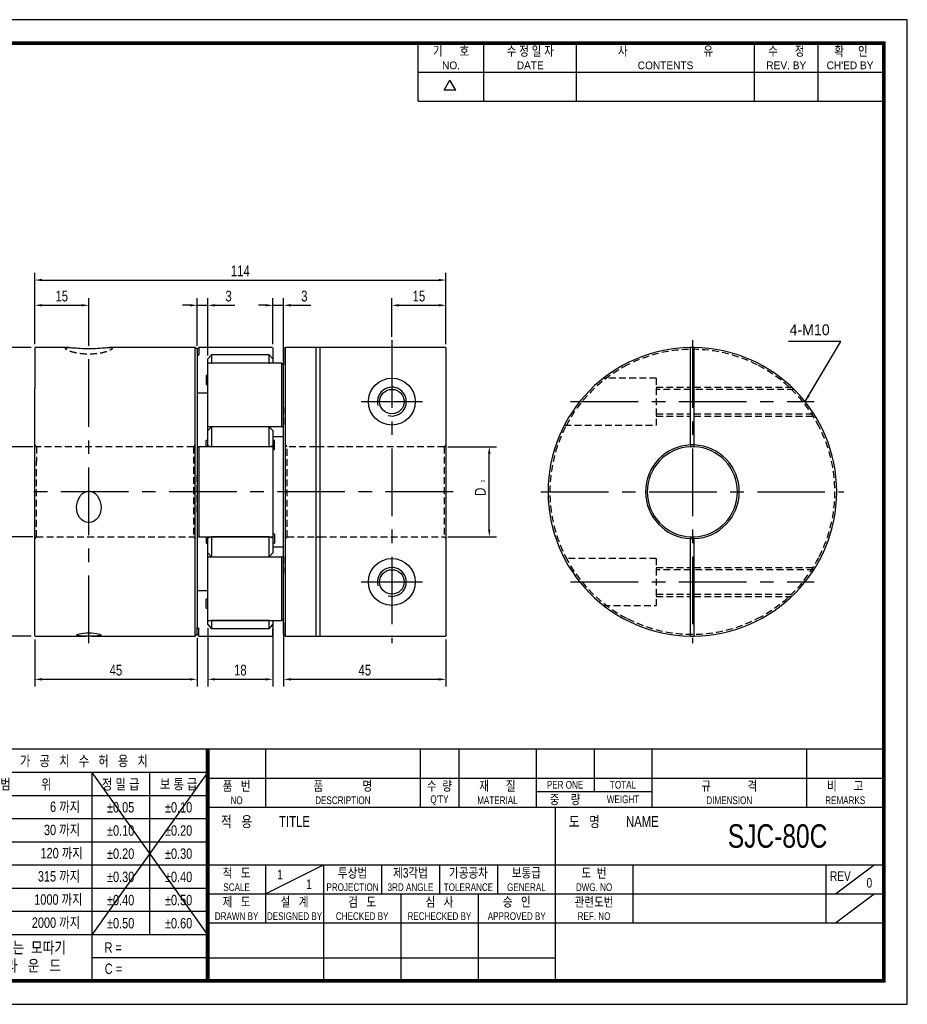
# Model space of a CAD drawing. Header units: millimetres. Extents: x 0 to 386, y 0 to 273.
# Tile 2 of 2: x 140 to 386, y 0 to 273. Entities that reach past the tile are written whole.
import ezdxf
from ezdxf.enums import TextEntityAlignment as Align

# ---------------------------------------------------------------- set-up
doc = ezdxf.new("R2010")
doc.units = ezdxf.units.MM
doc.header["$LTSCALE"] = 15
for name, pattern in [('CENTER', [2, 1.25, -0.25, 0.25, -0.25]), ('CENTER2', [1.125, 0.75, -0.125, 0.125, -0.125]), ('DASHED', [0.75, 0.5, -0.25]), ('HIDDEN', [0.375, 0.25, -0.125]), ('HIDDEN2', [0.1875, 0.125, -0.0625]), ('PHANTOM2', [1.25, 0.625, -0.125, 0.125, -0.125, 0.125, -0.125])]:
    doc.linetypes.add(name, pattern=pattern)
doc.layers.get('0').update_dxf_attribs({"linetype": 'CONTINUOUS'})
doc.layers.get('Defpoints').update_dxf_attribs({"linetype": 'CONTINUOUS'})
for name, color, linetype in [('BM', 2, 'CONTINUOUS'), ('C', 1, 'CENTER2'), ('CT', 1, 'CENTER'), ('D', 7, 'CONTINUOUS'), ('DIM', 7, 'CONTINUOUS'), ('H', 3, 'HIDDEN'), ('HD', 4, 'DASHED'), ('P', 4, 'PHANTOM2')]:
    doc.layers.add(name, color=color, linetype=linetype)
doc.styles.get("Standard").update_dxf_attribs({"font": 'Gulim.ttf', "width": 0.8, "height": 3})
doc.dimstyles.new('LIM', dxfattribs={"dimtxt": 2, "dimasz": 2, "dimexe": 2, "dimexo": 1, "dimgap": 1, "dimtad": 1, "dimdec": 3, "dimzin": 9, "dimdsep": 46, "dimtxsty": 'Standard', "dimcen": 3, "dimclrd": 1, "dimclre": 1, "dimadec": 0, "dimazin": 0, "dimtfac": 1, "dimtdec": 3, "dimtmove": 0, "dimatfit": 3, "dimfxl": 0, "dimtolj": 1, "dimtzin": 0, "dimarcsym": 0})

# ---------------------------------------------------------------- blocks, each defined once
blk = doc.blocks.new('*D8')
at = {"layer": 'Defpoints', "color": 0}
for p in [(257.73, 154.6), (270.23, 154.6), (257.73, 129.62)]:
    blk.add_point(p, dxfattribs=at)
at = {"layer": 'DIM', "color": 1, "lineweight": -2}
for p, q in [((258.73, 154.6), (272.23, 154.6)), ((270.23, 131.62), (270.23, 152.6)), ((258.73, 129.62), (272.23, 129.62))]:
    blk.add_line(p, q, dxfattribs=at)
at = {"layer": 'DIM', "color": 1}
for points in [[(269.9, 152.6), (270.56, 152.6), (270.23, 154.6)], [(269.9, 131.62), (270.56, 131.62), (270.23, 129.62)]]:
    blk.add_solid(points, dxfattribs=at)
at = {"layer": 'DIM', "color": 0, "insert": (267.73, 142.11), "char_height": 3, "attachment_point": 5, "rotation": 90}
blk.add_mtext('\\A1;D', dxfattribs=at)
blk = doc.blocks.new('*D9')
at = {"layer": 'Defpoints', "color": 0}
for p in [(144.28, 182.11), (125.23, 102.11), (144.28, 102.11)]:
    blk.add_point(p, dxfattribs=at)
at = {"layer": 'DIM', "color": 1, "lineweight": -2}
for p, q in [((143.28, 182.11), (123.23, 182.11)), ((125.23, 180.11), (125.23, 104.11)), ((143.28, 102.11), (123.23, 102.11))]:
    blk.add_line(p, q, dxfattribs=at)
at = {"layer": 'DIM', "color": 1}
for points in [[(124.9, 180.11), (125.56, 180.11), (125.23, 182.11)], [(124.9, 104.11), (125.56, 104.11), (125.23, 102.11)]]:
    blk.add_solid(points, dxfattribs=at)
at = {"layer": 'DIM', "color": 0, "insert": (122.69, 142.11), "char_height": 3, "attachment_point": 5, "rotation": 90}
blk.add_mtext('\\A1;%%C80', dxfattribs=at)
blk = doc.blocks.new('*D10')
at = {"layer": 'Defpoints', "color": 0}
for p in [(132.23, 154.61), (144.73, 154.61), (144.73, 129.61)]:
    blk.add_point(p, dxfattribs=at)
at = {"layer": 'DIM', "color": 1, "lineweight": -2}
for p, q in [((143.73, 154.61), (130.23, 154.61)), ((132.23, 131.61), (132.23, 152.61)), ((143.73, 129.61), (130.23, 129.61))]:
    blk.add_line(p, q, dxfattribs=at)
at = {"layer": 'DIM', "color": 1}
for points in [[(131.9, 152.61), (132.56, 152.61), (132.23, 154.61)], [(131.9, 131.61), (132.56, 131.61), (132.23, 129.61)]]:
    blk.add_solid(points, dxfattribs=at)
at = {"layer": 'DIM', "color": 0, "insert": (129.73, 142.11), "char_height": 3, "attachment_point": 5, "rotation": 90}
blk.add_mtext('\\A1;D', dxfattribs=at)
blk = doc.blocks.new('*D11')
at = {"layer": 'Defpoints', "color": 0}
for p in [(192.23, 105.28), (210.23, 105.27), (210.23, 90.11)]:
    blk.add_point(p, dxfattribs=at)
at = {"layer": 'DIM', "color": 1, "lineweight": -2}
for p, q in [((192.23, 104.28), (192.23, 88.11)), ((210.23, 104.27), (210.23, 88.11)), ((194.23, 90.11), (208.23, 90.11))]:
    blk.add_line(p, q, dxfattribs=at)
at = {"layer": 'DIM', "color": 1}
for points in [[(194.23, 90.44), (194.23, 89.77), (192.23, 90.11)], [(208.23, 90.44), (208.23, 89.77), (210.23, 90.11)]]:
    blk.add_solid(points, dxfattribs=at)
at = {"layer": 'DIM', "color": 0, "insert": (201.23, 92.65), "char_height": 3, "attachment_point": 5}
blk.add_mtext('\\A1;18', dxfattribs=at)
blk = doc.blocks.new('*D12')
at = {"layer": 'Defpoints', "color": 0}
for p in [(144.23, 102.16), (189.23, 102.61), (189.23, 90.11)]:
    blk.add_point(p, dxfattribs=at)
at = {"layer": 'DIM', "color": 1, "lineweight": -2}
for p, q in [((144.23, 101.16), (144.23, 88.11)), ((189.23, 101.61), (189.23, 88.11)), ((146.23, 90.11), (187.23, 90.11))]:
    blk.add_line(p, q, dxfattribs=at)
at = {"layer": 'DIM', "color": 1}
for points in [[(146.23, 90.44), (146.23, 89.77), (144.23, 90.11)], [(187.23, 90.44), (187.23, 89.77), (189.23, 90.11)]]:
    blk.add_solid(points, dxfattribs=at)
at = {"layer": 'DIM', "color": 0, "insert": (166.73, 92.65), "char_height": 3, "attachment_point": 5}
blk.add_mtext('\\A1;45', dxfattribs=at)
blk = doc.blocks.new('*D13')
at = {"layer": 'Defpoints', "color": 0}
for p in [(213.23, 106.93), (258.23, 102.16), (258.23, 90.11)]:
    blk.add_point(p, dxfattribs=at)
at = {"layer": 'DIM', "color": 1, "lineweight": -2}
for p, q in [((213.23, 105.93), (213.23, 88.11)), ((258.23, 101.16), (258.23, 88.11)), ((215.23, 90.11), (256.23, 90.11))]:
    blk.add_line(p, q, dxfattribs=at)
at = {"layer": 'DIM', "color": 1}
for points in [[(215.23, 90.44), (215.23, 89.77), (213.23, 90.11)], [(256.23, 90.44), (256.23, 89.77), (258.23, 90.11)]]:
    blk.add_solid(points, dxfattribs=at)
at = {"layer": 'DIM', "color": 0, "insert": (235.73, 92.65), "char_height": 3, "attachment_point": 5}
blk.add_mtext('\\A1;45', dxfattribs=at)
blk = doc.blocks.new('*D14')
at = {"layer": 'Defpoints', "color": 0}
for p in [(258.23, 200.81), (144.23, 182.06), (258.23, 182.05)]:
    blk.add_point(p, dxfattribs=at)
at = {"layer": 'DIM', "color": 1, "lineweight": -2}
for p, q in [((144.23, 183.06), (144.23, 202.81)), ((258.23, 183.05), (258.23, 202.81)), ((146.23, 200.81), (256.23, 200.81))]:
    blk.add_line(p, q, dxfattribs=at)
at = {"layer": 'DIM', "color": 1}
for points in [[(146.23, 201.15), (146.23, 200.48), (144.23, 200.81)], [(256.23, 201.15), (256.23, 200.48), (258.23, 200.81)]]:
    blk.add_solid(points, dxfattribs=at)
at = {"layer": 'DIM', "color": 0, "insert": (201.23, 203.35), "char_height": 3, "attachment_point": 5}
blk.add_mtext('\\A1;114', dxfattribs=at)
blk = doc.blocks.new('*D15')
at = {"layer": 'Defpoints', "color": 0}
for p in [(192.23, 193.81), (189.23, 181.61), (192.23, 178.93)]:
    blk.add_point(p, dxfattribs=at)
at = {"layer": 'DIM', "color": 1, "lineweight": -2}
for p, q in [((189.23, 182.61), (189.23, 195.81)), ((192.23, 179.93), (192.23, 195.81)), ((187.23, 193.81), (185.23, 193.81)), ((189.23, 193.81), (192.23, 193.81)), ((194.23, 193.81), (199.72, 193.81))]:
    blk.add_line(p, q, dxfattribs=at)
at = {"layer": 'DIM', "color": 1}
for points in [[(187.23, 194.15), (187.23, 193.48), (189.23, 193.81)], [(194.23, 194.15), (194.23, 193.48), (192.23, 193.81)]]:
    blk.add_solid(points, dxfattribs=at)
at = {"layer": 'DIM', "color": 0, "insert": (197.97, 196.35), "char_height": 3, "attachment_point": 5}
blk.add_mtext('\\A1;3', dxfattribs=at)
blk = doc.blocks.new('*D16')
at = {"layer": 'Defpoints', "color": 0}
for p in [(159.21, 193.81), (144.23, 182.06), (159.21, 182.06)]:
    blk.add_point(p, dxfattribs=at)
at = {"layer": 'DIM', "color": 1, "lineweight": -2}
for p, q in [((144.23, 183.06), (144.23, 195.81)), ((159.21, 183.06), (159.21, 195.81)), ((146.23, 193.81), (157.21, 193.81))]:
    blk.add_line(p, q, dxfattribs=at)
at = {"layer": 'DIM', "color": 1}
for points in [[(146.23, 194.15), (146.23, 193.48), (144.23, 193.81)], [(157.21, 194.15), (157.21, 193.48), (159.21, 193.81)]]:
    blk.add_solid(points, dxfattribs=at)
at = {"layer": 'DIM', "color": 0, "insert": (151.72, 196.35), "char_height": 3, "attachment_point": 5}
blk.add_mtext('\\A1;15', dxfattribs=at)
blk = doc.blocks.new('*D17')
at = {"layer": 'Defpoints', "color": 0}
for p in [(213.23, 193.81), (210.23, 182.06), (213.23, 177.28)]:
    blk.add_point(p, dxfattribs=at)
at = {"layer": 'DIM', "color": 1, "lineweight": -2}
for p, q in [((210.23, 183.06), (210.23, 195.81)), ((213.23, 178.28), (213.23, 195.81)), ((208.23, 193.81), (206.23, 193.81)), ((210.23, 193.81), (213.23, 193.81)), ((215.23, 193.81), (220.72, 193.81))]:
    blk.add_line(p, q, dxfattribs=at)
at = {"layer": 'DIM', "color": 1}
for points in [[(208.23, 194.15), (208.23, 193.48), (210.23, 193.81)], [(215.23, 194.15), (215.23, 193.48), (213.23, 193.81)]]:
    blk.add_solid(points, dxfattribs=at)
at = {"layer": 'DIM', "color": 0, "insert": (218.97, 196.35), "char_height": 3, "attachment_point": 5}
blk.add_mtext('\\A1;3', dxfattribs=at)
blk = doc.blocks.new('*D18')
at = {"layer": 'Defpoints', "color": 0}
for p in [(258.23, 193.81), (243.23, 184.11), (258.23, 182.05)]:
    blk.add_point(p, dxfattribs=at)
at = {"layer": 'DIM', "color": 1, "lineweight": -2}
for p, q in [((243.23, 185.11), (243.23, 195.81)), ((258.23, 183.05), (258.23, 195.81)), ((245.23, 193.81), (256.23, 193.81))]:
    blk.add_line(p, q, dxfattribs=at)
at = {"layer": 'DIM', "color": 1}
for points in [[(245.23, 194.15), (245.23, 193.48), (243.23, 193.81)], [(256.23, 194.15), (256.23, 193.48), (258.23, 193.81)]]:
    blk.add_solid(points, dxfattribs=at)
at = {"layer": 'DIM', "color": 0, "insert": (250.73, 196.35), "char_height": 3, "attachment_point": 5}
blk.add_mtext('\\A1;15', dxfattribs=at)

msp = doc.modelspace()

# ---------------------------------------------------------------- linework, layer by layer
for p, q in [((250.5281, 250.433), (250.5281, 266.5)), ((268.7374, 250.433), (268.7374, 266.5)), ((294.4447, 250.433), (294.4447, 266.5)), ((343.7169, 250.433), (343.7169, 266.5)), ((361.3907, 250.433), (361.3907, 266.5)), ((250.5281, 258.4665), (379.0644, 258.4665)), ((257.7334, 253.4694), (259.3401, 256.2523)), ((260.9468, 253.4694), (259.3401, 256.2523)), ((260.9468, 253.4694), (257.7334, 253.4694)), ((250.5281, 250.433), (379.0644, 250.433)), ((192.1512, 70.7682), (123.5985, 70.7682)), ((379.6, 70.7682), (192.1512, 70.7682)), ((192.1512, 70.7682), (192.1512, 6.5)), ((208.2182, 70.7682), (208.2182, 54.7011)), ((251.0637, 70.7682), (251.0637, 54.7011)), ((261.775, 70.7682), (261.775, 54.7011)), ((283.1978, 70.7682), (283.1978, 54.7011)), ((299.2648, 70.7682), (299.2648, 58.9857)), ((315.3318, 70.7682), (315.3318, 54.7011)), ((358.1773, 70.7682), (358.1773, 54.7011)), ((192.1512, 64.2583), (123.5985, 64.2583)), ((192.1512, 64.2583), (160.0171, 19.2706)), ((160.0171, 64.2583), (192.1512, 19.2706)), ((160.0171, 64.2583), (160.0171, 6.5)), ((176.0841, 64.2583), (176.0841, 19.2706)), ((192.1512, 62.7346), (379.6, 62.7346)), ((192.1512, 57.8315), (123.5985, 57.8315)), ((283.1978, 58.9857), (315.3318, 58.9857)), ((192.1512, 54.7011), (379.6, 54.7011)), ((288.5534, 6.5), (288.5534, 54.7011)), ((192.1512, 51.4047), (123.5985, 51.4047)), ((192.1512, 44.9779), (123.5985, 44.9779)), ((192.1512, 38.5511), (123.5985, 38.5511)), ((192.1512, 38.6341), (379.6, 38.6341)), ((208.2182, 30.6006), (224.2853, 38.6341)), ((208.2182, 38.6341), (208.2182, 22.567)), ((224.2853, 38.6341), (224.2853, 6.5)), ((240.3523, 38.6341), (240.3523, 30.6006)), ((256.4194, 38.6341), (256.4194, 30.6006)), ((272.4864, 38.6341), (272.4864, 30.6006)), ((309.9762, 38.6341), (309.9762, 22.567)), ((363.533, 38.6341), (363.533, 22.567)), ((366.2108, 30.6006), (376.9222, 38.6341)), ((192.1512, 32.1242), (123.5985, 32.1242)), ((192.1512, 30.6006), (288.5534, 30.6006)), ((245.708, 30.6006), (245.708, 6.5)), ((267.1307, 30.6006), (267.1307, 6.5)), ((288.5534, 30.6006), (379.6, 30.6006)), ((366.2108, 22.567), (376.9222, 30.6006)), ((192.1512, 25.6974), (123.5985, 25.6974)), ((192.1512, 22.567), (379.6, 22.567)), ((192.1512, 19.2706), (123.5985, 19.2706)), ((192.1512, 12.8438), (160.0171, 12.8438)), ((192.1512, 12.8438), (288.5534, 12.8438))]:
    msp.add_line(p, q)
msp.add_lwpolyline([(386.1, 273), (0, 273), (0, 0), (386.1, 0)], close=True)
msp.add_lwpolyline([(379.6, 266.5, 1.04, 1.04, 0), (6.5, 266.5, 1.04, 1.04, 0), (6.5, 6.5, 1.04, 1.04, 0), (379.6, 6.5, 1.04, 1.04, 0)], format="xyseb", close=True)
at = {"const_width": 1.0711}
msp.add_lwpolyline([(192.1512, 6.5), (192.1512, 70.7682)], dxfattribs=at)
at = {"layer": 'BM', "linetype": 'Continuous'}
for p, q in [((144.23, 182.0556), (144.23, 170.7058)), ((153.6386, 182.1056), (144.28, 182.1056)), ((188.73, 182.1056), (164.8392, 182.1056)), ((188.73, 102.1056), (188.73, 182.1056)), ((189.23, 181.6056), (188.73, 182.1056)), ((189.73, 182.1056), (189.23, 181.6056)), ((189.23, 181.6056), (189.23, 179.6844)), ((210.18, 182.1056), (189.73, 182.1056)), ((189.73, 182.1056), (189.73, 180.1247)), ((210.23, 182.0556), (210.23, 180.0772)), ((213.73, 182.1056), (213.23, 181.6056)), ((213.23, 181.6056), (213.23, 177.2825)), ((213.73, 102.1056), (213.73, 182.1056)), ((222.23, 182.1056), (213.73, 182.1056)), ((222.23, 102.1056), (222.23, 182.1056)), ((223.23, 182.1025), (222.23, 182.1025)), ((223.23, 182.1056), (223.23, 102.1087)), ((247.23, 182.1056), (223.23, 182.1056)), ((247.228, 182.1025), (247.23, 182.1056)), ((258.18, 182.1025), (247.228, 182.1025)), ((258.23, 182.0524), (258.23, 102.1587)), ((326.0302, 182.1025), (326.0302, 182.0524)), ((326.0302, 155.096), (326.0302, 182.0524)), ((327.0302, 182.0524), (327.0302, 182.1025)), ((327.0302, 155.096), (327.0302, 182.0524)), ((189.6625, 180.046), (189.23, 179.6844)), ((189.23, 179.6844), (189.23, 154.2743)), ((193.23, 180.1023), (192.23, 178.9288)), ((192.23, 177.735), (192.23, 178.9288)), ((192.23, 160.1762), (192.23, 177.735)), ((212.7355, 177.785), (192.28, 177.785)), ((193.1835, 177.785), (193.23, 177.8121)), ((209.23, 180.1023), (193.23, 180.1023)), ((193.23, 180.1023), (193.23, 177.8121)), ((209.23, 177.8121), (193.23, 177.8121)), ((209.23, 177.8121), (209.23, 180.1023)), ((210.23, 178.9288), (209.23, 180.1023)), ((209.23, 177.8121), (209.2764, 177.785)), ((210.23, 180.0772), (210.23, 178.9517)), ((210.23, 178.9288), (210.23, 177.785)), ((212.73, 160.1988), (212.73, 177.7796)), ((212.7974, 177.7406), (213.23, 177.2825)), ((213.23, 160.0732), (213.23, 177.2825)), ((192.23, 174.3556), (191.73, 174.3556)), ((191.73, 174.3556), (191.73, 171.8556)), ((144.23, 169.9987), (144.23, 170.7058)), ((144.23, 102.1556), (144.23, 169.9987)), ((189.23, 169.526), (192.23, 169.526)), ((191.73, 171.8556), (192.23, 171.8556)), ((192.23, 159.0593), (192.23, 160.1762)), ((193.23, 160.1345), (192.23, 159.0593)), ((192.23, 154.9527), (192.23, 159.0593)), ((193.2225, 160.1265), (192.28, 160.1265)), ((193.23, 160.1345), (193.23, 154.6056)), ((209.23, 160.1345), (193.23, 160.1345)), ((209.23, 154.6056), (209.23, 160.1345)), ((210.23, 159.0593), (209.23, 160.1345)), ((212.7974, 160.1265), (209.2374, 160.1265)), ((210.23, 159.0593), (210.23, 154.9527)), ((213.23, 160.0732), (212.7974, 160.1265)), ((213.23, 124.1379), (213.23, 160.0732)), ((192.23, 156.3556), (191.73, 156.3556)), ((191.73, 154.5716), (191.73, 156.3556)), ((210.23, 157.4689), (213.23, 157.4689)), ((210.73, 156.3556), (210.23, 156.3556)), ((210.73, 153.8556), (210.73, 156.3556)), ((189.23, 154.2743), (189.6625, 154.5606)), ((189.23, 154.2743), (189.23, 129.9368)), ((210.18, 154.5716), (189.695, 154.5716)), ((189.73, 154.5371), (189.73, 129.6741)), ((192.23, 154.5716), (192.23, 154.9527)), ((192.23, 154.9527), (193.23, 154.6056)), ((209.23, 154.6056), (193.23, 154.6056)), ((193.23, 154.6056), (193.23, 154.5716)), ((209.23, 154.6056), (210.23, 154.9527)), ((209.23, 154.5716), (209.23, 154.6056)), ((210.23, 154.9527), (210.23, 154.5216)), ((210.23, 154.5216), (210.23, 129.6896)), ((210.23, 153.8556), (210.73, 153.8556)), ((223.23, 154.5956), (222.23, 154.5956)), ((326.0302, 155.096), (326.0302, 154.5956)), ((327.0302, 154.5956), (327.0302, 155.096)), ((189.23, 129.9368), (189.23, 104.5267)), ((189.6625, 129.6505), (189.23, 129.9368)), ((189.6955, 129.6396), (210.18, 129.6396)), ((191.73, 129.6396), (191.73, 127.8556)), ((192.23, 129.2585), (192.23, 129.6396)), ((193.23, 129.6056), (192.23, 129.2585)), ((192.23, 125.1519), (192.23, 129.2585)), ((193.23, 129.6396), (193.23, 129.6056)), ((209.23, 129.6056), (193.23, 129.6056)), ((193.23, 129.6056), (193.23, 124.0767)), ((209.23, 129.6056), (209.23, 129.6396)), ((209.23, 124.0767), (209.23, 129.6056)), ((210.23, 129.2585), (209.23, 129.6056)), ((210.73, 130.3556), (210.23, 130.3556)), ((210.23, 129.6896), (210.23, 129.2585)), ((210.23, 129.2585), (210.23, 125.1519)), ((210.73, 130.3556), (210.73, 127.8556)), ((222.23, 129.6156), (223.23, 129.6156)), ((326.0302, 129.6156), (326.0302, 129.1152)), ((326.0302, 102.1587), (326.0302, 129.1152)), ((327.0302, 129.1152), (327.0302, 129.6156)), ((327.0302, 102.1587), (327.0302, 129.1152)), ((191.73, 127.8556), (192.23, 127.8556)), ((210.23, 127.8556), (210.73, 127.8556)), ((213.23, 126.7422), (210.23, 126.7422)), ((192.23, 124.035), (192.23, 125.1519)), ((192.23, 125.1519), (193.23, 124.0767)), ((192.23, 124.0847), (212.7974, 124.0847)), ((192.23, 106.4761), (192.23, 124.035)), ((209.23, 124.0767), (210.23, 125.1519)), ((212.73, 106.4316), (212.73, 124.0124)), ((212.7974, 124.0847), (213.23, 124.1379)), ((213.23, 106.9287), (213.23, 124.1379)), ((192.23, 114.6852), (189.23, 114.6852)), ((192.23, 105.2823), (192.23, 106.4761)), ((213.23, 106.9287), (212.7974, 106.4706)), ((213.23, 102.6056), (213.23, 106.9287)), ((189.23, 102.6056), (189.23, 104.5267)), ((189.23, 104.5267), (189.6625, 104.1651)), ((189.73, 102.1056), (189.73, 104.0864)), ((192.23, 105.2823), (193.23, 104.1089)), ((192.28, 106.4261), (212.7357, 106.4261)), ((193.23, 106.399), (193.1835, 106.4261)), ((209.23, 106.399), (193.23, 106.399)), ((193.23, 106.399), (193.23, 104.1089)), ((209.23, 104.1089), (193.23, 104.1089)), ((209.2764, 106.4261), (209.23, 106.399)), ((209.23, 104.1089), (209.23, 106.399)), ((209.23, 104.1089), (210.23, 105.2823)), ((210.23, 106.4261), (210.23, 105.2823)), ((210.23, 105.2704), (210.23, 104.1339)), ((210.23, 102.1556), (210.23, 104.1339)), ((144.28, 102.1056), (158.355, 102.1056)), ((160.104, 102.1056), (188.73, 102.1056)), ((188.73, 102.1056), (189.23, 102.6056)), ((189.23, 102.6056), (189.73, 102.1056)), ((189.73, 102.1056), (210.18, 102.1056)), ((213.23, 102.6056), (213.73, 102.1056)), ((213.73, 102.1056), (222.23, 102.1056)), ((222.23, 102.1087), (223.23, 102.1087)), ((223.23, 102.1087), (258.18, 102.1087)), ((326.0302, 102.1587), (326.0302, 102.1087)), ((327.0302, 102.1087), (327.0302, 102.1587))]:
    msp.add_line(p, q, dxfattribs=at)
at = {"layer": 'BM', "linetype": 'HIDDEN2'}
for p, q in [((189.23, 179.6844), (189.6625, 180.046)), ((212.7357, 177.785), (212.7355, 177.785)), ((213.23, 165.4995), (213.23, 160.0732)), ((189.23, 136.443), (189.23, 147.7681)), ((189.695, 129.6396), (189.6955, 129.6396)), ((213.23, 124.1379), (213.23, 118.7117)), ((192.23, 112.3556), (191.73, 112.3556)), ((191.73, 109.8556), (192.23, 109.8556)), ((189.6625, 104.1651), (189.23, 104.5267))]:
    msp.add_line(p, q, dxfattribs=at)
at = {"layer": 'BM'}
msp.add_line((191.73, 109.8556), (191.73, 112.3556), dxfattribs=at)
at = {"layer": 'BM', "linetype": 'Continuous'}
for centre, radius in [((243.23, 167.1056), 6.5), ((243.23, 167.1056), 3.4), ((243.23, 117.1056), 6.5), ((243.23, 117.1056), 3.4)]:
    msp.add_circle(centre, radius, dxfattribs=at)
for centre, radius, start, end in [((258.18, 182.0525), 0.05, 359.997684, 89.997834), ((326.5302, 142.1056), 40, 90.716216, 269.283784), ((326.5302, 142.1056), 40, 89.283784, 90.716216), ((326.5302, 142.1056), 40, 270.716216, 89.283784), ((192.28, 177.735), 0.05, 90, 180), ((243.23, 167.1056), 4, 255, 195), ((212.8133, 160.2089), 0.084, 186.948324, 259.089316), ((210.18, 154.5216), 0.05, 0, 90), ((326.5302, 142.1056), 13, 92.204228, 267.795772), ((326.5302, 142.1056), 12.5, 92.292443, 267.707557), ((326.5302, 142.1056), 12.5, 87.707557, 92.292443), ((326.5302, 142.1056), 13, 272.204228, 87.795772), ((326.5302, 142.1056), 12.5, 272.292443, 87.707557), ((210.18, 129.6896), 0.05, 270, 0), ((326.5302, 142.1056), 12.5, 267.707557, 272.292443), ((212.8133, 124.0022), 0.084, 100.91171, 173.05065), ((243.23, 117.1056), 4, 255, 195), ((192.28, 106.4761), 0.05, 180, 270), ((258.18, 102.1587), 0.05, 270.002313, 0.002169), ((326.5302, 142.1056), 40, 269.283784, 270.716216)]:
    msp.add_arc(centre, radius, start, end, dxfattribs=at)
at = {"layer": 'BM', "linetype": 'HIDDEN2'}
msp.add_arc((326.5302, 142.1056), 13, 87.795772, 92.204228, dxfattribs=at)
for points, knots in [([(164.8392, 182.1056), (165.5961, 182.1056), (165.8992, 181.9689), (165.5134, 181.5533), (165.2332, 181.3779), (164.3412, 181.0065), (163.7225, 180.8088), (162.1912, 180.4791), (161.2781, 180.3493), (159.3268, 180.2396), (158.3141, 180.2626), (156.4497, 180.4459), (155.5968, 180.6047), (154.214, 180.968), (153.6913, 181.1671), (152.6267, 181.7016), (152.5765, 181.961), (153.1461, 182.0899), (153.3565, 182.1054), (153.6234, 182.1054)], [0, 0, 0, 0, 0.125, 0.125, 0.1875, 0.1875, 0.25, 0.25, 0.3125, 0.3125, 0.375, 0.375, 0.4375, 0.4375, 0.5, 0.5, 0.625, 0.625, 0.669226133, 0.669226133, 0.669226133, 0.669226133]), ([(189.6625, 180.046), (189.6698, 180.0522), (189.6776, 180.0592), (189.6851, 180.0667), (189.6928, 180.0742), (189.7006, 180.0824), (189.7076, 180.0905), (189.7119, 180.0955), (189.7161, 180.1006), (189.7196, 180.1054), (189.7223, 180.1091), (189.7247, 180.1127), (189.7265, 180.1158), (189.728, 180.1184), (189.7291, 180.1207), (189.7296, 180.1225), (189.7298, 180.1234), (189.73, 180.1241), (189.73, 180.1247)], [0, 0, 0, 0, 0.26892109, 0.26892109, 0.26892109, 0.54322534, 0.54322534, 0.54322534, 0.7128791, 0.7128791, 0.7128791, 0.84319672, 0.84319672, 0.84319672, 0.94958858, 0.94958858, 0.94958858, 1, 1, 1, 1]), ([(189.73, 104.0864), (189.73, 104.0878), (189.7294, 104.0897), (189.7283, 104.092), (189.7272, 104.0943), (189.7256, 104.0971), (189.7236, 104.1), (189.7209, 104.1041), (189.7175, 104.1086), (189.7139, 104.1131), (189.7088, 104.1194), (189.703, 104.126), (189.6971, 104.1322), (189.6897, 104.1402), (189.6818, 104.1479), (189.6741, 104.1549), (189.6702, 104.1585), (189.6663, 104.1619), (189.6625, 104.1651)], [0, 0, 0, 0, 0.10884458, 0.10884458, 0.10884458, 0.21851663, 0.21851663, 0.21851663, 0.37322366, 0.37322366, 0.37322366, 0.58852178, 0.58852178, 0.58852178, 0.86167121, 0.86167121, 0.86167121, 1, 1, 1, 1])]:
    msp.add_open_spline(points, degree=3, knots=knots, dxfattribs=at)
at = {"layer": 'BM', "linetype": 'Continuous'}
for points, knots in [([(153.6234, 182.1054), (153.7337, 182.1054), (153.8536, 182.1028), (154.4248, 182.0806), (154.9825, 182.0346), (156.3777, 181.923), (157.2189, 181.8577), (159.15, 181.7979), (160.1767, 181.8143), (161.9798, 181.9087), (162.732, 181.9756), (163.9668, 182.0732), (164.4608, 182.1056), (164.8392, 182.1056)], [0.669226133, 0.669226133, 0.669226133, 0.669226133, 0.6875, 0.6875, 0.75, 0.75, 0.8125, 0.8125, 0.875, 0.875, 0.9375, 0.9375, 1, 1, 1, 1]), ([(189.73, 180.1247), (189.73, 180.1234), (189.7294, 180.1215), (189.7283, 180.1192), (189.7272, 180.1168), (189.7256, 180.1141), (189.7236, 180.1112), (189.7209, 180.1071), (189.7175, 180.1026), (189.7139, 180.098), (189.7088, 180.0917), (189.703, 180.0852), (189.6971, 180.0789), (189.6897, 180.071), (189.6818, 180.0632), (189.6741, 180.0562), (189.6702, 180.0526), (189.6663, 180.0492), (189.6625, 180.046)], [0, 0, 0, 0, 0.10884458, 0.10884458, 0.10884458, 0.21851663, 0.21851663, 0.21851663, 0.37322366, 0.37322366, 0.37322366, 0.58852178, 0.58852178, 0.58852178, 0.86167121, 0.86167121, 0.86167121, 1, 1, 1, 1]), ([(212.73, 177.7796), (212.73, 177.7816), (212.7306, 177.783), (212.7316, 177.7839), (212.7327, 177.7848), (212.7343, 177.7851), (212.7363, 177.785), (212.739, 177.7848), (212.7424, 177.7836), (212.746, 177.7819), (212.7511, 177.7794), (212.7569, 177.7758), (212.7628, 177.7715), (212.7702, 177.7661), (212.7781, 177.7595), (212.7858, 177.7522), (212.7897, 177.7485), (212.7936, 177.7446), (212.7974, 177.7406)], [0, 0, 0, 0, 0.10884458, 0.10884458, 0.10884458, 0.21851663, 0.21851663, 0.21851663, 0.37322366, 0.37322366, 0.37322366, 0.58852178, 0.58852178, 0.58852178, 0.86167121, 0.86167121, 0.86167121, 1, 1, 1, 1]), ([(189.6625, 154.5606), (189.6698, 154.5655), (189.6776, 154.5688), (189.6851, 154.5704), (189.6928, 154.5721), (189.7006, 154.572), (189.7076, 154.5698), (189.7119, 154.5684), (189.7161, 154.5661), (189.7196, 154.5628), (189.7223, 154.5603), (189.7247, 154.5571), (189.7265, 154.5533), (189.728, 154.5502), (189.7291, 154.5466), (189.7296, 154.5428), (189.7298, 154.541), (189.73, 154.539), (189.73, 154.5371)], [0, 0, 0, 0, 0.26892109, 0.26892109, 0.26892109, 0.54322534, 0.54322534, 0.54322534, 0.7128791, 0.7128791, 0.7128791, 0.84319672, 0.84319672, 0.84319672, 0.94958858, 0.94958858, 0.94958858, 1, 1, 1, 1]), ([(159.23, 133.5732), (160.2632, 133.5732), (161.2202, 134.1457), (162.4059, 135.8043), (162.6546, 136.8358), (162.6015, 138.8624), (162.3116, 139.8705), (161.459, 141.1496), (161.1033, 141.532), (160.2473, 142.0965), (159.7452, 142.2689), (158.7214, 142.2703), (158.2122, 142.0963), (157.3563, 141.5317), (157.002, 141.1511), (156.1473, 139.8693), (155.8569, 138.8539), (155.8064, 136.83), (156.06, 135.7962), (157.2333, 134.1545), (158.1967, 133.5732), (159.23, 133.5732)], [0, 0, 0, 0, 0.125, 0.125, 0.25, 0.25, 0.375, 0.375, 0.4375, 0.4375, 0.5, 0.5, 0.5625, 0.5625, 0.625, 0.625, 0.75, 0.75, 0.875, 0.875, 1, 1, 1, 1]), ([(189.73, 129.6741), (189.73, 129.6699), (189.7294, 129.6659), (189.7283, 129.6624), (189.7272, 129.6588), (189.7256, 129.6556), (189.7236, 129.6529), (189.7209, 129.6491), (189.7175, 129.6462), (189.7139, 129.6441), (189.7088, 129.6412), (189.703, 129.6398), (189.6971, 129.6396), (189.6897, 129.6394), (189.6818, 129.641), (189.6741, 129.6442), (189.6702, 129.6459), (189.6663, 129.648), (189.6625, 129.6505)], [0, 0, 0, 0, 0.10884458, 0.10884458, 0.10884458, 0.21851663, 0.21851663, 0.21851663, 0.37322366, 0.37322366, 0.37322366, 0.58852178, 0.58852178, 0.58852178, 0.86167121, 0.86167121, 0.86167121, 1, 1, 1, 1]), ([(212.7974, 106.4706), (212.7901, 106.4628), (212.7823, 106.4554), (212.7748, 106.4491), (212.7671, 106.4426), (212.7593, 106.4368), (212.7523, 106.4327), (212.748, 106.4301), (212.7438, 106.4281), (212.7403, 106.427), (212.7376, 106.4262), (212.7352, 106.4259), (212.7334, 106.4264), (212.7319, 106.4268), (212.7309, 106.4277), (212.7303, 106.4291), (212.7301, 106.4298), (212.73, 106.4306), (212.73, 106.4316)], [0, 0, 0, 0, 0.26892109, 0.26892109, 0.26892109, 0.54322534, 0.54322534, 0.54322534, 0.7128791, 0.7128791, 0.7128791, 0.84319672, 0.84319672, 0.84319672, 0.94958858, 0.94958858, 0.94958858, 1, 1, 1, 1]), ([(189.6625, 104.1651), (189.6698, 104.159), (189.6776, 104.1519), (189.6851, 104.1445), (189.6928, 104.1369), (189.7006, 104.1287), (189.7076, 104.1207), (189.7119, 104.1156), (189.7161, 104.1105), (189.7196, 104.1057), (189.7223, 104.102), (189.7247, 104.0984), (189.7265, 104.0953), (189.728, 104.0928), (189.7291, 104.0905), (189.7296, 104.0887), (189.7298, 104.0878), (189.73, 104.087), (189.73, 104.0864)], [0, 0, 0, 0, 0.26892109, 0.26892109, 0.26892109, 0.54322534, 0.54322534, 0.54322534, 0.7128791, 0.7128791, 0.7128791, 0.84319672, 0.84319672, 0.84319672, 0.94958858, 0.94958858, 0.94958858, 1, 1, 1, 1]), ([(159.23, 102.1059), (159.7475, 102.1059), (160.2462, 102.1046), (161.1003, 102.1087), (161.4543, 102.1146), (162.3098, 102.1587), (162.6005, 102.2241), (162.6554, 102.4401), (162.4053, 102.5949), (161.2425, 102.892), (160.2897, 103.0242), (158.2204, 103.0281), (157.2536, 102.8989), (156.0608, 102.5989), (155.8072, 102.4429), (155.8559, 102.2252), (156.1434, 102.1593), (157, 102.1147), (157.3552, 102.1087), (158.2099, 102.1046), (158.7124, 102.1059), (159.23, 102.1059)], [0, 0, 0, 0, 0.0625, 0.0625, 0.125, 0.125, 0.25, 0.25, 0.375, 0.375, 0.5, 0.5, 0.625, 0.625, 0.75, 0.75, 0.875, 0.875, 0.9375, 0.9375, 1, 1, 1, 1])]:
    msp.add_open_spline(points, degree=3, knots=knots, dxfattribs=at)
at = {"layer": 'C'}
msp.add_line((192.1512, 64.2583), (192.1512, 64.215), dxfattribs=at)
at = {"layer": 'CT'}
for p, q in [((159.23, 100.1059), (159.2122, 183.8128)), ((243.23, 184.1056), (243.23, 100.1087)), ((326.5302, 184.1056), (326.5302, 100.1056)), ((234.73, 167.1056), (251.73, 167.1056)), ((292.7811, 167.1056), (360.2793, 167.1056)), ((260.23, 142.1056), (142.23, 142.1056)), ((284.5302, 142.1056), (368.5302, 142.1056)), ((234.73, 117.1056), (251.73, 117.1056)), ((292.7811, 117.1056), (360.2793, 117.1056))]:
    msp.add_line(p, q, dxfattribs=at)
at = {"layer": 'H'}
msp.add_line((192.1512, 64.1066), (192.1512, 64.0524), dxfattribs=at)
at = {"layer": 'HD', "linetype": 'HIDDEN2'}
for p, q in [((316.5302, 173.6056), (301.8654, 173.6056)), ((316.5302, 173.6056), (316.5302, 160.6056)), ((326.0302, 170.5056), (316.5302, 170.5056)), ((354.6987, 170.5056), (327.0302, 170.5056)), ((316.5302, 163.7056), (326.0302, 163.7056)), ((327.0302, 163.7056), (360.1968, 163.7056)), ((291.0724, 160.6056), (316.5302, 160.6056)), ((144.73, 154.6056), (144.23, 155.1056)), ((188.23, 154.6056), (144.73, 154.6056)), ((144.73, 154.6056), (144.73, 150.5838)), ((188.73, 155.1056), (188.23, 154.6056)), ((188.23, 154.6056), (188.23, 129.6056)), ((214.23, 154.6056), (213.73, 155.1056)), ((214.23, 129.6056), (214.23, 154.6056)), ((222.23, 154.6056), (214.23, 154.6056)), ((230.0425, 154.6056), (223.23, 154.6056)), ((257.73, 154.5956), (230.0362, 154.5956)), ((257.73, 154.5956), (230.0362, 154.5956)), ((258.23, 155.096), (257.73, 154.5956)), ((257.73, 154.5956), (257.73, 129.6156)), ((144.73, 129.6056), (144.73, 150.5838)), ((144.23, 129.1056), (144.73, 129.6056)), ((144.73, 129.6056), (188.23, 129.6056)), ((188.23, 129.6056), (188.73, 129.1056)), ((213.73, 129.1056), (214.23, 129.6056)), ((214.23, 129.6056), (222.23, 129.6056)), ((223.23, 129.6156), (257.73, 129.6156)), ((223.23, 129.6156), (257.73, 129.6156)), ((257.73, 129.6156), (258.23, 129.1152)), ((316.5302, 123.6056), (291.0753, 123.6056)), ((316.5302, 123.6056), (316.5302, 110.6056)), ((326.0302, 120.5056), (316.5302, 120.5056)), ((360.1938, 120.5056), (327.0302, 120.5056)), ((316.5302, 113.7056), (326.0302, 113.7056)), ((327.0302, 113.7056), (354.6987, 113.7056)), ((301.8776, 110.6056), (316.5302, 110.6056))]:
    msp.add_line(p, q, dxfattribs=at)
at = {"layer": 'HD', "color": 1, "linetype": 'HIDDEN2'}
for p, q in [((316.5302, 171.1056), (326.0302, 171.1056)), ((327.0302, 171.1056), (354.0801, 171.1056)), ((316.5302, 163.1056), (326.0302, 163.1056)), ((327.0302, 163.1056), (360.5743, 163.1056)), ((316.5302, 121.1056), (326.0302, 121.1056)), ((327.0302, 121.1056), (360.5743, 121.1056)), ((316.5302, 113.1056), (326.0302, 113.1056)), ((327.0302, 113.1056), (354.0801, 113.1056))]:
    msp.add_line(p, q, dxfattribs=at)
at = {"layer": 'HD', "linetype": 'HIDDEN2'}
for radius, start, end in [(39.5, 62.942935, 117.057065), (39.5, 117.057065, 152.942935), (39.5, 27.057065, 62.942935), (39.5, 152.942935, 207.057065), (39.5, 332.942935, 27.057065), (13, 267.795772, 272.204228), (39.5, 207.057065, 242.942935), (39.5, 297.057065, 332.942935), (39.5, 242.942935, 297.057065)]:
    msp.add_arc((326.5302, 142.1056), radius, start, end, dxfattribs=at)
at = {"layer": 'P'}
msp.add_line((192.1512, 63.9873), (192.1512, 63.9115), dxfattribs=at)

# ---------------------------------------------------------------- texts
at = {"layer": 'D', "width": 0.8}
for s, height, p in [('기      호', 2.67784, (259.6328, 264.3577)), ('수 정 일 자', 2.67784, (281.591, 264.3577)), ('사                           유', 2.67784, (319.0808, 264.3577)), ('수      정', 2.67784, (352.5538, 264.3577)), ('확     인', 2.67784, (370.4953, 264.3577)), ('가   공   치   수   허   용   치', 2.892067, (157.8748, 67.5132)), ('범          위', 2.892067, (141.8078, 61.0449)), ('정 밀 급', 2.89207, (168.0506, 61.0449)), ('보 통 급', 2.89207, (184.1177, 61.0449)), ('품   번', 2.67784, (200.1847, 60.5924)), ('품              명', 2.67784, (229.6409, 60.5924)), ('수  량', 2.67784, (256.4194, 60.5924)), ('재      질', 2.67784, (272.4864, 60.5924)), ('PER ONE', 2.14227, (291.2313, 60.8602)), ('TOTAL', 2.14227, (307.2983, 60.8602)), ('규             격', 2.67784, (336.7546, 60.5924)), ('비      고', 2.67784, (368.8886, 60.5924)), ('NO', 2.14227, (200.1847, 56.5756)), ('DESCRIPTION', 2.142272, (229.6409, 56.5756)), ("Q'TY", 2.14227, (256.4194, 56.5756)), ('MATERIAL', 2.14227, (272.4864, 56.5756)), ('중    량', 2.67784, (291.2313, 56.8434)), ('WEIGHT', 2.14227, (307.2983, 56.8434)), ('DIMENSION', 2.14227, (336.7546, 56.5756)), ('REMARKS', 2.14227, (368.8886, 56.5756)), ('%%p0.05', 2.89207, (168.0506, 54.6181)), ('%%p0.10', 2.89207, (184.1177, 54.6181)), ('적   용', 2.99918, (200.1847, 50.6844)), ('TITLE', 2.99918, (216.2517, 50.6844)), ('도   명', 2.99918, (296.587, 50.6844)), ('NAME', 2.99918, (312.654, 50.6844)), ('%%p0.10', 2.89207, (168.0506, 48.1913)), ('%%p0.20', 2.89207, (184.1177, 48.1913)), ('SJC-80C', 6.5, (350.1438, 46.6676)), ('%%p0.20', 2.89207, (168.0506, 41.7645)), ('%%p0.30', 2.89207, (184.1177, 41.7645)), ('척   도', 2.67784, (200.1847, 36.4918)), ('투상법', 2.67784, (232.3188, 36.4918)), ('제3각법', 2.67784, (248.3858, 36.4918)), ('가공공차', 2.67784, (264.4529, 36.4918)), ('보통급', 2.67784, (280.5199, 36.4918)), ('도  번', 2.67784, (299.2648, 36.4918)), ('%%p0.30', 2.89207, (168.0506, 35.3376)), ('%%p0.40', 2.89207, (184.1177, 35.3376)), ('1', 2.6778, (212.235, 35.9562)), ('REV', 2.67784, (367.5497, 35.5546)), ('SCALE', 2.14227, (200.1847, 32.475)), ('1', 2.6778, (220.2685, 33.2784)), ('PROJECTION', 2.14227, (232.3188, 32.475)), ('3RD ANGLE', 2.14227, (248.3858, 32.475)), ('TOLERANCE', 2.14227, (264.4529, 32.475)), ('GENERAL', 2.14227, (280.5199, 32.475)), ('DWG. NO', 2.14227, (299.2648, 32.475)), ('0', 2.6778, (375.5832, 33.6801)), ('%%p0.40', 2.89207, (168.0506, 28.9108)), ('%%p0.50', 2.89207, (184.1177, 28.9108)), ('제   도', 2.67784, (200.1847, 28.4583)), ('설   계', 2.67784, (216.2517, 28.4583)), ('검   도', 2.67784, (234.9966, 28.4583)), ('심   사', 2.67784, (256.4194, 28.4583)), ('승   인', 2.67784, (277.8421, 28.4583)), ('관련도번', 2.67784, (299.2648, 28.4583)), ('%%p0.50', 2.89207, (168.0506, 22.484)), ('%%p0.60', 2.89207, (184.1177, 22.484)), ('REF. NO', 2.14227, (299.2648, 24.4415))]:
    msp.add_text(s, height=height, dxfattribs=at).set_placement(p, align=Align.MIDDLE)
at = {"layer": 'D'}
for s, p in [('NO.', (259.6328, 260.341)), ('DATE', (281.591, 260.341)), ('CONTENTS', (319.0808, 260.341)), ('REV. BY', (352.5538, 260.341)), ("CH'ED BY", (370.2276, 260.341))]:
    msp.add_text(s, height=2.14227, dxfattribs=at).set_placement(p, align=Align.MIDDLE)
at = {"layer": 'D', "width": 0.8}
for s, height, p in [('DRAWN BY', 2.14227, (200.1847, 23.3703)), ('DESIGNED BY', 2.142272, (216.2517, 23.3703)), ('CHECKED BY', 2.14227, (234.9966, 23.3703)), ('RECHECKED BY', 2.142272, (256.4194, 23.3703)), ('APPROVED BY', 2.142272, (277.8421, 23.3703))]:
    msp.add_text(s, height=height, dxfattribs=at).set_placement(p, align=Align.CENTER)
at = {"layer": 'D', "linetype": 'ByBlock', "width": 0.8}
for s, height, p in [('지시없는  모따기', 3.21341, (128.4179, 14.1278)), ('및    라   운   드', 3.213408, (129.301, 9.0959))]:
    msp.add_text(s, height=height, dxfattribs=at).set_placement(p)
at = {"layer": 'D', "width": 0.8}
for s, p in [('R = ', (163.5906, 14.2999)), ('C = ', (163.6414, 8.4209))]:
    msp.add_text(s, height=2.89207, dxfattribs=at).set_placement(p)
at = {"layer": 'D', "char_height": 2.89207, "attachment_point": 6}
for s, insert, width in [('6 까지', (156.8037, 54.6181), 12.744591), ('30 까지', (156.8037, 48.1913), 12.744538), ('120 까지', (157.5286, 41.7645), 16.448151), ('315 까지', (156.8037, 35.3376), 15.727116), ('1000 까지', (157.4854, 28.9108), 17.39697), ('2000 까지', (156.8037, 22.484), 16.866615)]:
    msp.add_mtext(s, dxfattribs=dict(at, insert=insert, width=width))
at = {"layer": 'DIM'}
msp.add_text('4-M10', height=3, dxfattribs=at).set_placement((353.4689, 185.5293))
at = {"layer": 'DIM', "insert": (267.9842, 144.7511), "char_height": 1, "width": 22.2, "attachment_point": 1, "rotation": 90}
msp.add_mtext('2', dxfattribs=at)

# ---------------------------------------------------------------- dimensions: what is measured, and where the dimension line sits
at = {"layer": 'DIM'}
for base, p1, p2, picture, middle in [((258.23, 200.8128), (144.23, 182.0556), (258.23, 182.0524), '*D14', (201.23, 203.3548)), ((192.23, 193.8128), (189.23, 181.6056), (192.23, 178.9288), '*D15', (197.9746, 196.3508)), ((213.23, 193.8128), (210.23, 182.0556), (213.23, 177.2825), '*D17', (218.9746, 196.3508)), ((258.23, 193.8128), (243.23, 184.1056), (258.23, 182.0524), '*D18', (250.73, 196.3548)), ((258.23, 90.1059), (213.23, 106.9287), (258.23, 102.1587), '*D13', (235.73, 92.6459)), ((210.23, 90.1059), (192.23, 105.2823), (210.23, 105.2704), '*D11', (201.23, 92.6479)), ((189.23, 90.1059), (144.23, 102.1556), (189.23, 102.6056), '*D12', (166.73, 92.6459))]:
    dim = msp.add_linear_dim(base=base, p1=p1, p2=p2, dimstyle='LIM', dxfattribs=at)
    dim.commit()
    dim.dimension.update_dxf_attribs({"geometry": picture, "text_midpoint": middle})
dim = msp.add_linear_dim(base=(159.2126, 193.8128), p1=(144.23, 182.0556), p2=(159.2126, 182.0588), text='15', dimstyle='LIM', dxfattribs=at)
dim.commit()
dim.dimension.update_dxf_attribs({"geometry": '*D16', "text_midpoint": (151.7213, 196.3548)})
for base, p1, p2, text, picture, middle in [((125.23, 102.1056), (144.28, 182.1056), (144.28, 102.1056), '%%C<>', '*D9', (122.692, 142.1056)), ((132.23, 154.6056), (144.73, 129.6056), (144.73, 154.6056), 'D', '*D10', (129.728, 142.1056)), ((270.23, 154.5956), (257.73, 129.6156), (257.73, 154.5956), 'D', '*D8', (267.728, 142.1056))]:
    dim = msp.add_linear_dim(base=base, p1=p1, p2=p2, angle=90, text=text, dimstyle='LIM', dxfattribs=at)
    dim.commit()
    dim.dimension.update_dxf_attribs({"geometry": picture, "text_midpoint": middle})

# ---------------------------------------------------------------- leaders
msp.add_leader([(357.7552, 167.1056), (367.7075, 183.7856), (353.2106, 183.7856)], dimstyle='LIM', override={"dimgap": 1, "dimtad": 0}, dxfattribs=at)

doc.saveas('drawing.dxf')
